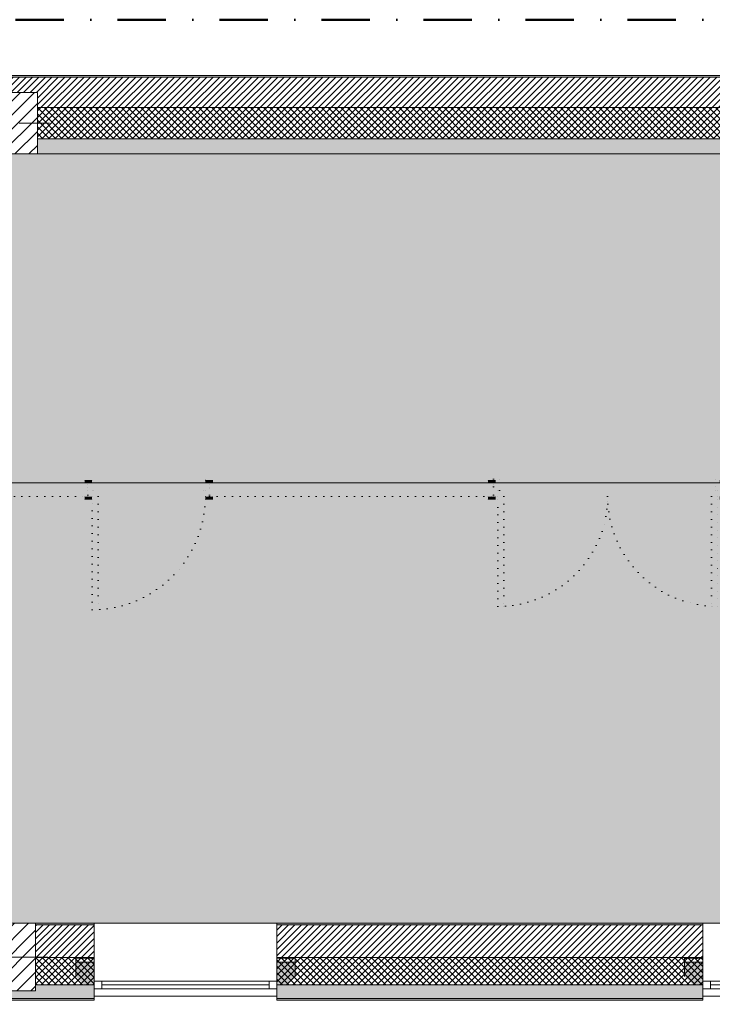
# Model space of a CAD drawing. Header units: millimetres. Extents: x -30280 to 19093, y -19247 to 4746.
# Tile 14 of 41: x -18626 to -14074, y -1726 to 4746. Entities that reach past the tile are written whole.
import ezdxf

# ---------------------------------------------------------------- set-up
doc = ezdxf.new("R2010")
doc.units = ezdxf.units.MM
doc.header["$MEASUREMENT"] = 0
for name, pattern in [('Punteado_1', [50, 0, -50]), ('Punto & Rayas', [670.277762, 317.5, -176.388889, 0, -176.388874]), ('Wipeout_Contour', [1000, 0, -1000])]:
    doc.linetypes.add(name, pattern=pattern)
for name, color, linetype, lineweight, true_color in [('01_2D_Ambit_Pluma_Nº__242', 7, 'Continuous', 50, 0xfb0013), ('12_FAÇ_Façana_Pluma_Nº__102', 7, 'Continuous', 5, 0xcccccc), ('12_FAÇ_Façana_Pluma_Nº__174', 7, 'Continuous', 13, 0xe4ad2c), ('12_FAÇ_Façana_Pluma_Nº__176', 7, 'Continuous', 15, 0x93a0c6), ('14_PAV_Paviment existent_Pluma_Nº__197', 7, 'Continuous', 0, 0xffe68e)]:
    doc.layers.add(name, color=color, linetype=linetype, lineweight=lineweight, true_color=true_color)
for name, color, linetype in [('10_ESTR_Pilars', 7, 'Continuous'), ('12_FAÇ_Façana', 7, 'Continuous'), ('14_PAV_Paviment existent', 7, 'Continuous'), ('Demolido_07_CR_Cel Ras', 7, 'Continuous'), ('Demolido_08_Envans', 7, 'Continuous'), ('Demolido_Puertas Archicad', 7, 'Continuous'), ('Ventanas Archicad', 7, 'Continuous')]:
    doc.layers.add(name, color=color, linetype=linetype)
for name, color, linetype, lineweight in [('10_ESTR_Pilars_Pluma_Nº__20', 1, 'Continuous', 5), ('10_ESTR_Pilars_Pluma_Nº__28', 7, 'Continuous', 20), ('10_ESTR_Pilars_Pluma_Nº__42', 8, 'Continuous', 25), ('12_FAÇ_Façana_Pluma_Nº__1', 7, 'Continuous', 5), ('12_FAÇ_Façana_Pluma_Nº__2', 8, 'Continuous', 5), ('12_FAÇ_Façana_Pluma_Nº__7', 7, 'Continuous', 5), ('14_PAV_Paviment existent_Pluma_Nº__89', 7, 'Continuous', 5), ('Demolido_07_CR_Cel Ras_Pluma_Nº__1', 7, 'Continuous', 5), ('Demolido_07_CR_Cel Ras_Pluma_Nº__100', 2, 'Continuous', 5), ('Demolido_08_Envans_Pluma_Nº__1', 7, 'Continuous', 5), ('Demolido_08_Envans_Pluma_Nº__100', 2, 'Continuous', 5), ('Demolido_Puertas Archicad_Pluma_Nº__1', 7, 'Continuous', 5), ('Demolido_Puertas Archicad_Pluma_Nº__100', 2, 'Continuous', 5), ('Ventanas Archicad_Pluma_Nº__1', 7, 'Continuous', 5), ('Ventanas Archicad_Pluma_Nº__7', 7, 'Continuous', 5)]:
    doc.layers.add(name, color=color, linetype=linetype, lineweight=lineweight)
pattern_1 = [(45, (0, 0), (-21.213203, 21.213203), [])]
pattern_2 = [(45, (0, 0), (-21.213203, 21.213203), []), (135, (0, 0), (21.213203, 21.213203), [])]
pattern_3 = [(0, (0, 0), (0, 75), [0, -75])]
pattern_4 = [(45, (0, 0), (-45.96194, 45.96194), [])]

# ---------------------------------------------------------------- blocks, each defined once
blk = doc.blocks.new('Forjado_1_1', base_point=(5758.9, 1700.9))
at = {"layer": '14_PAV_Paviment existent_Pluma_Nº__197', "linetype": 'Continuous', "lineweight": 0, "true_color": 0x3f3923}
blk.add_hatch(color=39, dxfattribs=at).paths.add_polyline_path([(5758.9, 1700.9), (5758.9, 3863.5), (-28038.7, 3863.5), (-28050.8, 1700.9)])
at = {"layer": '14_PAV_Paviment existent_Pluma_Nº__89', "color": 7, "linetype": 'Continuous', "lineweight": 5, "flags": 128}
blk.add_lwpolyline([(5758.9, 1700.9), (-28050.8, 1700.9), (-28038.7, 3863.5), (5758.9, 3863.5)], close=True, dxfattribs=at)
blk = doc.blocks.new('Forjado_3_1', base_point=(-28092.2, -1194))
at = {"layer": 'Demolido_07_CR_Cel Ras_Pluma_Nº__100', "linetype": 'Continuous', "lineweight": 0, "true_color": 0x3f3f00}
blk.add_hatch(color=48, dxfattribs=at).paths.add_polyline_path([(-28092.2, -1194), (-1681.1, -1194), (-1681.1, -12339), (-1971.1, -12439), (-18763.6, -12339), (-18763.6, -17084), (-1670.4, -17244), (5828.9, -17239), (5828.9, -16789), (6428.9, -16799), (6428.9, -12439), (6178.9, -12439), (6061.7, -1189.8), (7253.9, -1194), (7253.9, 3863.5), (-28092.2, 3863.5)])
at = {"layer": 'Demolido_07_CR_Cel Ras_Pluma_Nº__1', "color": 7, "linetype": 'Punteado_1', "lineweight": 5, "flags": 128}
blk.add_lwpolyline([(-28092.2, -1194), (-1681.1, -1194), (-1681.1, -12339), (-1971.1, -12439), (-18763.6, -12339), (-18763.6, -17084), (-1670.4, -17244), (5828.9, -17239), (5828.9, -16789), (6428.9, -16799), (6428.9, -12439), (6178.9, -12439), (6061.7, -1189.8), (7253.9, -1194), (7253.9, 3863.5), (-28092.2, 3863.5)], close=True, dxfattribs=at)
blk = doc.blocks.new('Muro_3_1', base_point=(11882.6, 4378.5))
at = {"layer": '12_FAÇ_Façana_Pluma_Nº__102', "linetype": 'Continuous', "lineweight": 0, "true_color": 0xe5e5e5}
blk.add_hatch(color=254, dxfattribs=at).paths.add_polyline_path([(-18509.8, 3963.5), (-18509.8, 3863.5), (-7400.5, 3863.5), (-7400.5, 3963.5)])
at = {"layer": '12_FAÇ_Façana_Pluma_Nº__174', "linetype": 'Continuous', "lineweight": 13, "true_color": 0xe4ad2c}
h = blk.add_hatch(dxfattribs=at)
h.set_pattern_fill('SATE_Aislamiento_0001', color=42, style=0, pattern_type=2)
h.set_pattern_definition(pattern_2)
h.paths.add_polyline_path([(-18509.8, 3963.5), (-7400.5, 3963.5), (-7400.5, 4168.5), (-18509.8, 4168.5)])
at = {"layer": '12_FAÇ_Façana_Pluma_Nº__176', "linetype": 'Continuous', "lineweight": 0, "true_color": 0x495063}
blk.add_hatch(color=251, dxfattribs=at).paths.add_polyline_path([(-25879.1, 4368.5), (-1110.5, 4368.5), (-1110.5, 4378.5), (-25879.1, 4378.5)])
at = {"layer": '12_FAÇ_Façana_Pluma_Nº__2', "linetype": 'Continuous', "lineweight": 5}
h = blk.add_hatch(dxfattribs=at)
h.set_pattern_fill('Ceramic_0001', color=8, style=0, pattern_type=2)
h.set_pattern_definition(pattern_1)
h.paths.add_polyline_path([(-1110.5, 4368.5), (-25879.1, 4368.5), (-25879.1, 4168.5), (-21909.8, 4168.5), (-21909.8, 4268), (-21509.8, 4268), (-21509.8, 4168.5), (-18909.8, 4168.5), (-18909.8, 4268), (-18509.8, 4268), (-18509.8, 4168.5), (-7400.5, 4168.5), (-7400.5, 4268), (-7000.5, 4268), (-7000.5, 4168.5), (-2000.5, 4168.5), (-2000.5, 4268), (-1600.5, 4268), (-1600.5, 4168.5), (-1110.5, 4168.5)])
at = {"layer": '12_FAÇ_Façana_Pluma_Nº__7', "color": 7, "linetype": 'Continuous', "lineweight": 5}
for p, q in [((-1110.5, 4368.5), (-25879.1, 4368.5)), ((-7400.5, 4168.5), (-18509.8, 4168.5)), ((-18509.8, 3963.5), (-7400.5, 3963.5))]:
    blk.add_line(p, q, dxfattribs=at)
at = {"layer": '12_FAÇ_Façana_Pluma_Nº__7', "color": 7, "linetype": 'Continuous', "lineweight": 5, "flags": 128}
for points in [[(-1110.5, 4378.5), (-25879.1, 4378.5)], [(-18509.8, 3863.5), (-7400.5, 3863.5)]]:
    blk.add_lwpolyline(points, dxfattribs=at)
blk = doc.blocks.new('Ventana Vertical Multi-Faja 27_5')
at = {"layer": 'Ventanas Archicad_Pluma_Nº__1', "color": 7, "linetype": 'Continuous', "lineweight": 5}
for p, q in [((-600, 50), (600, 50)), ((-600, 0), (-550, 0)), ((-550, 0), (-550, -50)), ((-550, 0), (550, 0)), ((550, -50), (550, 0)), ((550, 0), (600, 0)), ((-550, -50), (-600, -50)), ((-550, -25), (550, -25)), ((550, -50), (-550, -50)), ((600, -50), (550, -50)), ((-600, -200), (-600, -175)), ((600, -200), (600, -175)), ((-600, -430), (600, -430))]:
    blk.add_line(p, q, dxfattribs=at)
at = {"layer": 'Ventanas Archicad_Pluma_Nº__7', "color": 7, "linetype": 'Continuous', "lineweight": 5}
for p, q in [((-600, 50), (-600, 40)), ((-600, 40), (-600, 0)), ((-600, 40), (-600, 0)), ((-600, 0), (-600, -50)), ((-600, 0), (-600, -50)), ((-600, 0), (-600, -50)), ((-600, 0), (-600, -50)), ((600, 50), (600, 40)), ((600, 40), (600, 0)), ((600, 40), (600, 0)), ((600, 0), (600, -50)), ((600, 0), (600, -50)), ((600, 0), (600, -50)), ((600, 0), (600, -50)), ((-600, -50), (-600, -80)), ((-600, -50), (-600, -80)), ((600, -50), (600, -80)), ((600, -50), (600, -80)), ((-600, -80), (-600, -175)), ((-600, -80), (-600, -175)), ((600, -80), (600, -175)), ((600, -80), (600, -175)), ((-600, -200), (-600, -420)), ((600, -200), (600, -420)), ((-600, -420), (-600, -430)), ((600, -420), (600, -430))]:
    blk.add_line(p, q, dxfattribs=at)
blk = doc.blocks.new('Muro_11_1', base_point=(-14135.9, -1194))
at = {"layer": '12_FAÇ_Façana', "linetype": 'Continuous', "lineweight": 0, "true_color": 0x000000}
h = blk.add_hatch(dxfattribs=at)
h.set_pattern_fill('Yeso_0001', color=18, style=0, pattern_type=2)
h.set_pattern_definition(pattern_3)
h.paths.add_polyline_path([(-14135.9, -1424), (-14255.9, -1424), (-14255.9, -1449), (-14135.9, -1449)])
h = blk.add_hatch(dxfattribs=at)
h.set_pattern_fill('Yeso_0001', color=18, style=0, pattern_type=2)
h.set_pattern_definition(pattern_3)
h.paths.add_polyline_path([(-12935.9, -1424), (-12935.9, -1449), (-12815.9, -1449), (-12815.9, -1424)])
at = {"layer": '12_FAÇ_Façana_Pluma_Nº__102', "linetype": 'Continuous', "lineweight": 0, "true_color": 0xe5e5e5}
for points in [[(-14255.9, -1544), (-14135.9, -1664), (-14135.9, -1449), (-14255.9, -1449)], [(-12815.9, -1544), (-12815.9, -1449), (-12935.9, -1449), (-12935.9, -1664)]]:
    blk.add_hatch(color=254, dxfattribs=at).paths.add_polyline_path(points)
at = {"layer": '12_FAÇ_Façana_Pluma_Nº__1', "color": 7, "linetype": 'Continuous', "lineweight": 5}
for p, q in [((-14255.9, -1424), (-14135.9, -1424)), ((-14255.9, -1449), (-14255.9, -1424)), ((-14135.9, -1449), (-14255.9, -1449)), ((-14135.9, -1424), (-14135.9, -1449)), ((-12935.9, -1424), (-12935.9, -1449)), ((-12815.9, -1424), (-12935.9, -1424)), ((-12935.9, -1449), (-12815.9, -1449)), ((-12815.9, -1449), (-12815.9, -1424))]:
    blk.add_line(p, q, dxfattribs=at)
at = {"layer": '12_FAÇ_Façana_Pluma_Nº__7', "color": 7, "linetype": 'Continuous', "lineweight": 5}
for p, q in [((-14135.9, -1204), (-14135.9, -1194)), ((-14135.9, -1424), (-14135.9, -1204)), ((-12935.9, -1204), (-12935.9, -1194)), ((-12935.9, -1424), (-12935.9, -1204)), ((-14255.9, -1544), (-14255.9, -1449)), ((-14135.9, -1544), (-14135.9, -1449)), ((-14135.9, -1544), (-14135.9, -1449)), ((-12935.9, -1544), (-12935.9, -1449)), ((-12935.9, -1544), (-12935.9, -1449)), ((-12815.9, -1544), (-12815.9, -1449)), ((-14135.9, -1574), (-14135.9, -1544)), ((-14135.9, -1574), (-14135.9, -1544)), ((-12935.9, -1574), (-12935.9, -1544)), ((-12935.9, -1574), (-12935.9, -1544)), ((-14135.9, -1624), (-14135.9, -1574)), ((-14135.9, -1624), (-14135.9, -1574)), ((-12935.9, -1624), (-12935.9, -1574)), ((-12935.9, -1624), (-12935.9, -1574)), ((-14135.9, -1664), (-14135.9, -1624)), ((-14135.9, -1664), (-14135.9, -1624)), ((-14135.9, -1674), (-14135.9, -1664)), ((-12935.9, -1664), (-12935.9, -1624)), ((-12935.9, -1664), (-12935.9, -1624)), ((-12935.9, -1674), (-12935.9, -1664))]:
    blk.add_line(p, q, dxfattribs=at)
at = {"layer": 'Ventanas Archicad', "color": 253, "linetype": 'Continuous', "lineweight": 5, "true_color": 0xa4a4a6, "zscale": 1000, "rotation": 180}
blk.add_blockref('Ventana Vertical Multi-Faja 27_5', (-13535.9, -1624), dxfattribs=at)
blk = doc.blocks.new('Muro_12_1', base_point=(-16936.4, -1194))
at = {"layer": '12_FAÇ_Façana_Pluma_Nº__102', "linetype": 'Continuous', "lineweight": 0, "true_color": 0xe5e5e5}
for points in [[(-16936.4, -1689), (-14135.9, -1689), (-14135.9, -1599), (-16936.4, -1599)], [(-16936.4, -1699), (-14135.9, -1699), (-14135.9, -1689), (-16936.4, -1689)]]:
    blk.add_hatch(color=254, dxfattribs=at).paths.add_polyline_path(points)
at = {"layer": '12_FAÇ_Façana_Pluma_Nº__174', "linetype": 'Continuous', "lineweight": 13, "true_color": 0xe4ad2c}
h = blk.add_hatch(dxfattribs=at)
h.set_pattern_fill('SATE_Aislamiento_0001', color=42, style=0, pattern_type=2)
h.set_pattern_definition(pattern_2)
h.paths.add_polyline_path([(-16936.4, -1599), (-14135.9, -1599), (-14135.9, -1419), (-16936.4, -1419)])
at = {"layer": '12_FAÇ_Façana_Pluma_Nº__176', "linetype": 'Continuous', "lineweight": 0, "true_color": 0x495063}
blk.add_hatch(color=251, dxfattribs=at).paths.add_polyline_path([(-14135.9, -1194), (-16936.4, -1194), (-16936.4, -1204), (-14135.9, -1204)])
at = {"layer": '12_FAÇ_Façana_Pluma_Nº__2', "linetype": 'Continuous', "lineweight": 5}
h = blk.add_hatch(dxfattribs=at)
h.set_pattern_fill('Ceramic_0001', color=8, style=0, pattern_type=2)
h.set_pattern_definition(pattern_1)
h.paths.add_polyline_path([(-16936.4, -1419), (-14135.9, -1419), (-14135.9, -1204), (-16936.4, -1204)])
at = {"layer": '12_FAÇ_Façana_Pluma_Nº__7', "color": 7, "linetype": 'Continuous', "lineweight": 5}
for p, q in [((-14135.9, -1204), (-16936.4, -1204)), ((-16936.4, -1419), (-14135.9, -1419)), ((-16936.4, -1599), (-14135.9, -1599)), ((-16936.4, -1689), (-14135.9, -1689))]:
    blk.add_line(p, q, dxfattribs=at)
at = {"layer": '12_FAÇ_Façana_Pluma_Nº__7', "color": 7, "linetype": 'Continuous', "lineweight": 5, "flags": 128}
for points in [[(-14135.9, -1194), (-16936.4, -1194)], [(-16936.4, -1419), (-16936.4, -1424)], [(-14135.9, -1424), (-14135.9, -1419)], [(-16936.4, -1544), (-16936.4, -1599)], [(-14135.9, -1599), (-14135.9, -1544)], [(-16936.4, -1664), (-16936.4, -1699)], [(-14135.9, -1699), (-14135.9, -1664)], [(-16936.4, -1699), (-14135.9, -1699)]]:
    blk.add_lwpolyline(points, dxfattribs=at)
blk = doc.blocks.new('Muro_13_1', base_point=(-19033.9, -1194))
at = {"layer": '12_FAÇ_Façana_Pluma_Nº__102', "linetype": 'Continuous', "lineweight": 0, "true_color": 0xe5e5e5}
for points in [[(-19033.9, -1689), (-18136.4, -1689), (-18136.4, -1599), (-18521.1, -1599), (-18521.1, -1639), (-19033.9, -1639)], [(-19033.9, -1699), (-18136.4, -1699), (-18136.4, -1689), (-19033.9, -1689)]]:
    blk.add_hatch(color=254, dxfattribs=at).paths.add_polyline_path(points)
at = {"layer": '12_FAÇ_Façana_Pluma_Nº__174', "linetype": 'Continuous', "lineweight": 13, "true_color": 0xe4ad2c}
h = blk.add_hatch(dxfattribs=at)
h.set_pattern_fill('SATE_Aislamiento_0001', color=42, style=0, pattern_type=2)
h.set_pattern_definition(pattern_2)
h.paths.add_polyline_path([(-18136.4, -1419), (-18521.1, -1419), (-18521.1, -1599), (-18136.4, -1599)])
at = {"layer": '12_FAÇ_Façana_Pluma_Nº__176', "linetype": 'Continuous', "lineweight": 0, "true_color": 0x495063}
blk.add_hatch(color=251, dxfattribs=at).paths.add_polyline_path([(-18521.1, -1194), (-18521.1, -1204), (-18136.4, -1204), (-18136.4, -1194)])
at = {"layer": '12_FAÇ_Façana_Pluma_Nº__2', "linetype": 'Continuous', "lineweight": 5}
h = blk.add_hatch(dxfattribs=at)
h.set_pattern_fill('Ceramic_0001', color=8, style=0, pattern_type=2)
h.set_pattern_definition(pattern_1)
h.paths.add_polyline_path([(-18136.4, -1204), (-18521.1, -1204), (-18521.1, -1419), (-18136.4, -1419)])
at = {"layer": '12_FAÇ_Façana_Pluma_Nº__7', "color": 7, "linetype": 'Continuous', "lineweight": 5}
for p, q in [((-18136.4, -1204), (-18521.1, -1204)), ((-18521.1, -1419), (-18136.4, -1419)), ((-18521.1, -1599), (-18136.4, -1599)), ((-19033.9, -1689), (-18136.4, -1689))]:
    blk.add_line(p, q, dxfattribs=at)
at = {"layer": '12_FAÇ_Façana_Pluma_Nº__7', "color": 7, "linetype": 'Continuous', "lineweight": 5, "flags": 128}
for points in [[(-18136.4, -1194), (-18521.1, -1194)], [(-18136.4, -1424), (-18136.4, -1419)], [(-18136.4, -1599), (-18136.4, -1544)], [(-19033.9, -1639), (-19033.9, -1699)], [(-18136.4, -1699), (-18136.4, -1664)], [(-19033.9, -1699), (-18136.4, -1699)]]:
    blk.add_lwpolyline(points, dxfattribs=at)
blk = doc.blocks.new('Muro_15_1', base_point=(-18136.4, -1194))
at = {"layer": '12_FAÇ_Façana', "linetype": 'Continuous', "lineweight": 0, "true_color": 0x000000}
h = blk.add_hatch(dxfattribs=at)
h.set_pattern_fill('Yeso_0001', color=18, style=0, pattern_type=2)
h.set_pattern_definition(pattern_3)
h.paths.add_polyline_path([(-18136.4, -1424), (-18256.4, -1424), (-18256.4, -1449), (-18136.4, -1449)])
h = blk.add_hatch(dxfattribs=at)
h.set_pattern_fill('Yeso_0001', color=18, style=0, pattern_type=2)
h.set_pattern_definition(pattern_3)
h.paths.add_polyline_path([(-16936.4, -1424), (-16936.4, -1449), (-16816.4, -1449), (-16816.4, -1424)])
at = {"layer": '12_FAÇ_Façana_Pluma_Nº__102', "linetype": 'Continuous', "lineweight": 0, "true_color": 0xe5e5e5}
for points in [[(-18256.4, -1544), (-18136.4, -1664), (-18136.4, -1449), (-18256.4, -1449)], [(-16816.4, -1544), (-16816.4, -1449), (-16936.4, -1449), (-16936.4, -1664)]]:
    blk.add_hatch(color=254, dxfattribs=at).paths.add_polyline_path(points)
at = {"layer": '12_FAÇ_Façana_Pluma_Nº__1', "color": 7, "linetype": 'Continuous', "lineweight": 5}
for p, q in [((-18256.4, -1424), (-18136.4, -1424)), ((-18256.4, -1449), (-18256.4, -1424)), ((-18136.4, -1449), (-18256.4, -1449)), ((-18136.4, -1424), (-18136.4, -1449)), ((-16936.4, -1424), (-16936.4, -1449)), ((-16816.4, -1424), (-16936.4, -1424)), ((-16936.4, -1449), (-16816.4, -1449)), ((-16816.4, -1449), (-16816.4, -1424))]:
    blk.add_line(p, q, dxfattribs=at)
at = {"layer": '12_FAÇ_Façana_Pluma_Nº__7', "color": 7, "linetype": 'Continuous', "lineweight": 5}
for p, q in [((-18136.4, -1204), (-18136.4, -1194)), ((-18136.4, -1424), (-18136.4, -1204)), ((-16936.4, -1204), (-16936.4, -1194)), ((-16936.4, -1424), (-16936.4, -1204)), ((-18256.4, -1544), (-18256.4, -1449)), ((-18136.4, -1544), (-18136.4, -1449)), ((-18136.4, -1544), (-18136.4, -1449)), ((-16936.4, -1544), (-16936.4, -1449)), ((-16936.4, -1544), (-16936.4, -1449)), ((-16816.4, -1544), (-16816.4, -1449)), ((-18136.4, -1574), (-18136.4, -1544)), ((-18136.4, -1574), (-18136.4, -1544)), ((-16936.4, -1574), (-16936.4, -1544)), ((-16936.4, -1574), (-16936.4, -1544)), ((-18136.4, -1624), (-18136.4, -1574)), ((-18136.4, -1624), (-18136.4, -1574)), ((-16936.4, -1624), (-16936.4, -1574)), ((-16936.4, -1624), (-16936.4, -1574)), ((-18136.4, -1664), (-18136.4, -1624)), ((-18136.4, -1664), (-18136.4, -1624)), ((-18136.4, -1674), (-18136.4, -1664)), ((-16936.4, -1664), (-16936.4, -1624)), ((-16936.4, -1664), (-16936.4, -1624)), ((-16936.4, -1674), (-16936.4, -1664))]:
    blk.add_line(p, q, dxfattribs=at)
at = {"layer": 'Ventanas Archicad', "color": 253, "linetype": 'Continuous', "lineweight": 5, "true_color": 0xa4a4a6, "zscale": 1000, "rotation": 180}
blk.add_blockref('Ventana Vertical Multi-Faja 27_5', (-17536.4, -1624), dxfattribs=at)
blk = doc.blocks.new('Puerta 27[24]_1')
at = {"layer": 'Demolido_Puertas Archicad_Pluma_Nº__100', "linetype": 'Continuous', "lineweight": 5}
for points in [[(-18149.9, 1700.9), (-18149.9, 1719.9), (-18199.9, 1719.9), (-18199.9, 1700.9)], [(-18177.9, 1700.9), (-18177.9, 1610.9), (-18149.9, 1610.9), (-18149.9, 1650.9), (-18137.9, 1650.9), (-18137.9, 1700.9)], [(-17417.9, 1700.9), (-17417.9, 1650.9), (-17405.9, 1650.9), (-17405.9, 1610.9), (-17377.9, 1610.9), (-17377.9, 1700.9)], [(-17405.9, 1719.9), (-17405.9, 1700.9), (-17355.9, 1700.9), (-17355.9, 1719.9)], [(-18149.9, 1591.9), (-18149.9, 1610.9), (-18199.9, 1610.9), (-18199.9, 1591.9)], [(-18149.9, 866.9), (-18109.9, 866.9), (-18109.9, 1610.9), (-18149.9, 1610.9)], [(-17405.9, 1610.9), (-17405.9, 1591.9), (-17355.9, 1591.9), (-17355.9, 1610.9)]]:
    blk.add_hatch(color=2, dxfattribs=at).paths.add_polyline_path(points)
at = {"layer": 'Demolido_Puertas Archicad_Pluma_Nº__1', "color": 7, "linetype": 'Punteado_1', "lineweight": 5}
for p, q in [((-18199.9, 1700.9), (-18199.9, 1719.9)), ((-18199.9, 1719.9), (-18149.9, 1719.9)), ((-18149.9, 1700.9), (-18199.9, 1700.9)), ((-18177.9, 1700.9), (-18199.9, 1700.9)), ((-18177.9, 1700.9), (-18199.9, 1700.9)), ((-18177.9, 1700.9), (-18177.9, 1610.9)), ((-18137.9, 1700.9), (-18177.9, 1700.9)), ((-18177.9, 1690.9), (-18177.9, 1700.9)), ((-18177.9, 1690.9), (-18177.9, 1700.9)), ((-18177.9, 1620.9), (-18177.9, 1690.9)), ((-18177.9, 1620.9), (-18177.9, 1690.9)), ((-18149.9, 1719.9), (-18149.9, 1700.9)), ((-18137.9, 1650.9), (-18137.9, 1700.9)), ((-17417.9, 1700.9), (-17417.9, 1650.9)), ((-17377.9, 1700.9), (-17417.9, 1700.9)), ((-17405.9, 1719.9), (-17355.9, 1719.9)), ((-17405.9, 1700.9), (-17405.9, 1719.9)), ((-17355.9, 1700.9), (-17405.9, 1700.9)), ((-17377.9, 1610.9), (-17377.9, 1700.9)), ((-17377.9, 1690.9), (-17377.9, 1700.9)), ((-17377.9, 1690.9), (-17377.9, 1700.9)), ((-17377.9, 1700.9), (-17355.9, 1700.9)), ((-17377.9, 1700.9), (-17355.9, 1700.9)), ((-17377.9, 1620.9), (-17377.9, 1690.9)), ((-17377.9, 1620.9), (-17377.9, 1690.9)), ((-17355.9, 1719.9), (-17355.9, 1700.9)), ((-18177.9, 1610.9), (-18177.9, 1620.9)), ((-18177.9, 1610.9), (-18177.9, 1620.9)), ((-18149.9, 1610.9), (-18149.9, 1650.9)), ((-18149.9, 1650.9), (-18137.9, 1650.9)), ((-17417.9, 1650.9), (-17405.9, 1650.9)), ((-17405.9, 1650.9), (-17405.9, 1610.9)), ((-17377.9, 1610.9), (-17377.9, 1620.9)), ((-17377.9, 1610.9), (-17377.9, 1620.9)), ((-18199.9, 1591.9), (-18199.9, 1610.9)), ((-18199.9, 1610.9), (-18149.9, 1610.9)), ((-18177.9, 1610.9), (-18199.9, 1610.9)), ((-18177.9, 1610.9), (-18199.9, 1610.9)), ((-18149.9, 1591.9), (-18199.9, 1591.9)), ((-18177.9, 1610.9), (-18149.9, 1610.9)), ((-18149.9, 1610.9), (-18149.9, 1591.9)), ((-18149.9, 866.9), (-18149.9, 1610.9)), ((-18149.9, 1610.9), (-18109.9, 1610.9)), ((-18109.9, 1610.9), (-18109.9, 866.9)), ((-17405.9, 1610.9), (-17355.9, 1610.9)), ((-17405.9, 1591.9), (-17405.9, 1610.9)), ((-17405.9, 1610.9), (-17377.9, 1610.9)), ((-17355.9, 1591.9), (-17405.9, 1591.9)), ((-17377.9, 1610.9), (-17355.9, 1610.9)), ((-17377.9, 1610.9), (-17355.9, 1610.9)), ((-17355.9, 1610.9), (-17355.9, 1591.9)), ((-18109.9, 866.9), (-18149.9, 866.9))]:
    blk.add_line(p, q, dxfattribs=at)
blk.add_arc((-18149.9, 1610.9), 744, 270, 0, dxfattribs=at)
blk = doc.blocks.new('Puerta Doble 27[25]_1')
at = {"layer": 'Demolido_Puertas Archicad_Pluma_Nº__100', "linetype": 'Continuous', "lineweight": 5}
for points in [[(-15498.6, 1700.9), (-15498.6, 1719.9), (-15548.6, 1719.9), (-15548.6, 1700.9)], [(-15511.6, 1725.9), (-15511.6, 1610.9), (-15483.6, 1610.9), (-15483.6, 1650.9), (-15471.6, 1650.9), (-15471.6, 1725.9)], [(-14051.6, 1725.9), (-14051.6, 1650.9), (-14039.6, 1650.9), (-14039.6, 1610.9), (-14011.6, 1610.9), (-14011.6, 1725.9)], [(-14024.6, 1719.9), (-14024.6, 1700.9), (-13974.6, 1700.9), (-13974.6, 1719.9)], [(-15498.6, 1591.9), (-15498.6, 1610.9), (-15548.6, 1610.9), (-15548.6, 1591.9)], [(-15483.6, 888.9), (-15443.6, 888.9), (-15443.6, 1610.9), (-15483.6, 1610.9)], [(-14039.6, 888.9), (-14039.6, 1610.9), (-14079.6, 1610.9), (-14079.6, 888.9)], [(-14024.6, 1610.9), (-14024.6, 1591.9), (-13974.6, 1591.9), (-13974.6, 1610.9)]]:
    blk.add_hatch(color=2, dxfattribs=at).paths.add_polyline_path(points)
at = {"layer": 'Demolido_Puertas Archicad_Pluma_Nº__1', "color": 7, "linetype": 'Punteado_1', "lineweight": 5}
for p, q in [((-15548.6, 1700.9), (-15548.6, 1719.9)), ((-15548.6, 1719.9), (-15498.6, 1719.9)), ((-15498.6, 1700.9), (-15548.6, 1700.9)), ((-15511.6, 1700.9), (-15548.6, 1700.9)), ((-15511.6, 1700.9), (-15548.6, 1700.9)), ((-15511.6, 1725.9), (-15511.6, 1610.9)), ((-15471.6, 1725.9), (-15511.6, 1725.9)), ((-15511.6, 1690.9), (-15511.6, 1700.9)), ((-15511.6, 1690.9), (-15511.6, 1700.9)), ((-15511.6, 1620.9), (-15511.6, 1690.9)), ((-15511.6, 1620.9), (-15511.6, 1690.9)), ((-15498.6, 1719.9), (-15498.6, 1700.9)), ((-15471.6, 1650.9), (-15471.6, 1725.9)), ((-14051.6, 1725.9), (-14051.6, 1650.9)), ((-14011.6, 1725.9), (-14051.6, 1725.9)), ((-14024.6, 1719.9), (-13974.6, 1719.9)), ((-14024.6, 1700.9), (-14024.6, 1719.9)), ((-13974.6, 1700.9), (-14024.6, 1700.9)), ((-14011.6, 1610.9), (-14011.6, 1725.9)), ((-14011.6, 1690.9), (-14011.6, 1700.9)), ((-14011.6, 1690.9), (-14011.6, 1700.9)), ((-14011.6, 1700.9), (-13974.6, 1700.9)), ((-14011.6, 1700.9), (-13974.6, 1700.9)), ((-14011.6, 1620.9), (-14011.6, 1690.9)), ((-14011.6, 1620.9), (-14011.6, 1690.9)), ((-13974.6, 1719.9), (-13974.6, 1700.9)), ((-15511.6, 1610.9), (-15511.6, 1620.9)), ((-15511.6, 1610.9), (-15511.6, 1620.9)), ((-15483.6, 1610.9), (-15483.6, 1650.9)), ((-15483.6, 1650.9), (-15471.6, 1650.9)), ((-14051.6, 1650.9), (-14039.6, 1650.9)), ((-14039.6, 1650.9), (-14039.6, 1610.9)), ((-14011.6, 1610.9), (-14011.6, 1620.9)), ((-14011.6, 1610.9), (-14011.6, 1620.9)), ((-15548.6, 1591.9), (-15548.6, 1610.9)), ((-15548.6, 1610.9), (-15498.6, 1610.9)), ((-15511.6, 1610.9), (-15548.6, 1610.9)), ((-15511.6, 1610.9), (-15548.6, 1610.9)), ((-15498.6, 1591.9), (-15548.6, 1591.9)), ((-15511.6, 1610.9), (-15483.6, 1610.9)), ((-15498.6, 1610.9), (-15498.6, 1591.9)), ((-15483.6, 888.9), (-15483.6, 1610.9)), ((-15483.6, 1610.9), (-15443.6, 1610.9)), ((-15443.6, 1610.9), (-15443.6, 888.9)), ((-14039.6, 1610.9), (-14079.6, 1610.9)), ((-14079.6, 1610.9), (-14079.6, 888.9)), ((-14039.6, 1610.9), (-14011.6, 1610.9)), ((-14039.6, 888.9), (-14039.6, 1610.9)), ((-14024.6, 1610.9), (-13974.6, 1610.9)), ((-14024.6, 1591.9), (-14024.6, 1610.9)), ((-13974.6, 1591.9), (-14024.6, 1591.9)), ((-14011.6, 1610.9), (-13974.6, 1610.9)), ((-14011.6, 1610.9), (-13974.6, 1610.9)), ((-13974.6, 1610.9), (-13974.6, 1591.9)), ((-15443.6, 888.9), (-15483.6, 888.9)), ((-14079.6, 888.9), (-14039.6, 888.9))]:
    blk.add_line(p, q, dxfattribs=at)
for centre, start, end in [((-15483.6, 1610.9), 270, 0), ((-14039.6, 1610.9), 180, 270)]:
    blk.add_arc(centre, 722, start, end, dxfattribs=at)
blk = doc.blocks.new('Muro_106_1', base_point=(-18761.1, 1610.9))
at = {"layer": 'Demolido_08_Envans_Pluma_Nº__100', "linetype": 'Continuous', "lineweight": 5}
for points in [[(-18761.1, 1690.9), (-18177.9, 1690.9), (-18177.9, 1700.9), (-18761.1, 1700.9)], [(-18761.1, 1690.9), (-18761.1, 1620.9), (-18177.9, 1620.9), (-18177.9, 1690.9)], [(-17377.9, 1690.9), (-15511.6, 1690.9), (-15511.6, 1700.9), (-17377.9, 1700.9)], [(-17377.9, 1690.9), (-17377.9, 1620.9), (-15511.6, 1620.9), (-15511.6, 1690.9)], [(-18761.1, 1620.9), (-18761.1, 1610.9), (-18177.9, 1610.9), (-18177.9, 1620.9)], [(-17377.9, 1610.9), (-15511.6, 1610.9), (-15511.6, 1620.9), (-17377.9, 1620.9)]]:
    blk.add_hatch(color=2, dxfattribs=at).paths.add_polyline_path(points)
at = {"layer": 'Demolido_08_Envans_Pluma_Nº__1', "color": 7, "linetype": 'Punteado_1', "lineweight": 5}
for p, q in [((-18177.9, 1700.9), (-18199.9, 1700.9)), ((-18177.9, 1690.9), (-18177.9, 1700.9)), ((-18177.9, 1620.9), (-18177.9, 1690.9)), ((-17377.9, 1700.9), (-17355.9, 1700.9)), ((-17377.9, 1690.9), (-17377.9, 1700.9)), ((-17377.9, 1620.9), (-17377.9, 1690.9)), ((-15511.6, 1700.9), (-15548.6, 1700.9)), ((-15511.6, 1690.9), (-15511.6, 1700.9)), ((-15511.6, 1620.9), (-15511.6, 1690.9)), ((-18177.9, 1610.9), (-18177.9, 1620.9)), ((-17377.9, 1610.9), (-17377.9, 1620.9)), ((-15511.6, 1610.9), (-15511.6, 1620.9)), ((-18177.9, 1610.9), (-18199.9, 1610.9)), ((-17377.9, 1610.9), (-17355.9, 1610.9)), ((-15511.6, 1610.9), (-15548.6, 1610.9))]:
    blk.add_line(p, q, dxfattribs=at)
at = {"layer": 'Demolido_08_Envans_Pluma_Nº__1', "color": 7, "linetype": 'Punteado_1', "lineweight": 5, "flags": 128}
for points in [[(-18177.9, 1700.9), (-18761.1, 1700.9)], [(-15511.6, 1700.9), (-17377.9, 1700.9)], [(-18761.1, 1610.9), (-18177.9, 1610.9)], [(-17377.9, 1610.9), (-15511.6, 1610.9)]]:
    blk.add_lwpolyline(points, dxfattribs=at)
at = {"layer": 'Demolido_Puertas Archicad', "color": 7, "linetype": 'Punteado_1', "lineweight": 5}
for name in ['Puerta 27[24]_1', 'Puerta Doble 27[25]_1']:
    blk.add_blockref(name, (0, 0), dxfattribs=at)
blk = doc.blocks.new('Pilar_2_1', base_point=(-18777.5, -1416.5))
at = {"color": 254, "linetype": 'Wipeout_Contour', "lineweight": 0, "ltscale": 75328.745035}
blk.add_wipeout([(-19033.9, -1639), (-18521.1, -1639), (-18521.1, -1194), (-19033.9, -1194)], dxfattribs=at).dxf.layer = '10_ESTR_Pilars'
at = {"layer": '10_ESTR_Pilars_Pluma_Nº__42', "linetype": 'Continuous', "lineweight": 25}
h = blk.add_hatch(dxfattribs=at)
h.set_pattern_fill('00_GCT_trama_45º_e1_400__05', color=8, style=0, pattern_type=2)
h.set_pattern_definition(pattern_4)
h.paths.add_polyline_path([(-19033.9, -1639), (-18521.1, -1639), (-18521.1, -1194), (-19033.9, -1194)])
at = {"layer": '10_ESTR_Pilars_Pluma_Nº__20', "color": 1, "linetype": 'Continuous', "lineweight": 5}
for p, q in [((-18777.5, -1336.5), (-18777.5, -1114)), ((-18857.5, -1416.5), (-19113.9, -1416.5)), ((-18697.5, -1416.5), (-18441.1, -1416.5)), ((-18777.5, -1496.5), (-18777.5, -1719))]:
    blk.add_line(p, q, dxfattribs=at)
blk.add_point((-18777.5, -1416.5), dxfattribs=at)
at = {"layer": '10_ESTR_Pilars_Pluma_Nº__28', "color": 7, "linetype": 'Continuous', "lineweight": 20, "flags": 128}
blk.add_lwpolyline([(-19033.9, -1639), (-18521.1, -1639), (-18521.1, -1194), (-19033.9, -1194)], close=True, dxfattribs=at)
blk = doc.blocks.new('Pilar_34_1', base_point=(-18709.8, 4065.7))
at = {"color": 254, "linetype": 'Wipeout_Contour', "lineweight": 0, "ltscale": 76589.969289}
blk.add_wipeout([(-18909.8, 3863.5), (-18509.8, 3863.5), (-18509.8, 4268), (-18909.8, 4268)], dxfattribs=at).dxf.layer = '10_ESTR_Pilars'
at = {"layer": '10_ESTR_Pilars_Pluma_Nº__42', "linetype": 'Continuous', "lineweight": 25}
h = blk.add_hatch(dxfattribs=at)
h.set_pattern_fill('00_GCT_trama_45º_e1_400__05', color=8, style=0, pattern_type=2)
h.set_pattern_definition(pattern_4)
h.paths.add_polyline_path([(-18909.8, 3863.5), (-18509.8, 3863.5), (-18509.8, 4268), (-18909.8, 4268)])
at = {"layer": '10_ESTR_Pilars_Pluma_Nº__20', "color": 1, "linetype": 'Continuous', "lineweight": 5}
for p, q in [((-18709.8, 4145.7), (-18709.8, 4348)), ((-18789.8, 4065.7), (-18989.8, 4065.7)), ((-18629.8, 4065.7), (-18429.8, 4065.7)), ((-18709.8, 3985.7), (-18709.8, 3783.5))]:
    blk.add_line(p, q, dxfattribs=at)
blk.add_point((-18709.8, 4065.7), dxfattribs=at)
at = {"layer": '10_ESTR_Pilars_Pluma_Nº__28', "color": 7, "linetype": 'Continuous', "lineweight": 20, "flags": 128}
blk.add_lwpolyline([(-18909.8, 3863.5), (-18509.8, 3863.5), (-18509.8, 4268), (-18909.8, 4268)], close=True, dxfattribs=at)

msp = doc.modelspace()

# ---------------------------------------------------------------- linework, layer by layer
at = {"layer": '01_2D_Ambit_Pluma_Nº__242', "color": 1, "linetype": 'Punto & Rayas', "lineweight": 50, "true_color": 0xfb0013, "flags": 128}
msp.add_lwpolyline([(-28416.579, -2249.593), (-28416.579, 4745.928), (7590.116, 4745.928), (7590.116, -1864.54), (6642.921, -1864.54), (6642.921, -11392.724), (6642.921, -17756.595), (-18985.875, -17756.595), (-18985.875, -11834.879), (-2447.904, -11834.879), (-2447.904, -2249.593)], close=True, dxfattribs=at)

# ---------------------------------------------------------------- block references
at = {"layer": '12_FAÇ_Façana', "color": 7, "lineweight": 20}
for name, p in [('Muro_3_1', (11882.64, 4378.454)), ('Muro_13_1', (-19033.931, -1193.976)), ('Muro_15_1', (-18136.431, -1193.976)), ('Muro_12_1', (-16936.431, -1193.976)), ('Muro_11_1', (-14135.931, -1193.976))]:
    msp.add_blockref(name, p, dxfattribs=at)
at = {"layer": '14_PAV_Paviment existent', "color": 7, "linetype": 'Continuous', "lineweight": 5}
msp.add_blockref('Forjado_1_1', (5758.891, 1700.853), dxfattribs=at)
at = {"layer": 'Demolido_07_CR_Cel Ras', "color": 7, "linetype": 'Punteado_1', "lineweight": 5}
msp.add_blockref('Forjado_3_1', (-28092.187, -1193.976), dxfattribs=at)
at = {"layer": 'Demolido_08_Envans', "color": 7, "lineweight": 5}
msp.add_blockref('Muro_106_1', (-18761.109, 1610.853), dxfattribs=at)

# ---------------------------------------------------------------- next in the draw order: block references
at = {"layer": '10_ESTR_Pilars', "color": 7, "lineweight": 20}
for name, p in [('Pilar_34_1', (-18709.765, 4065.732)), ('Pilar_2_1', (-18777.52, -1416.476))]:
    msp.add_blockref(name, p, dxfattribs=at)

doc.saveas('drawing.dxf')
